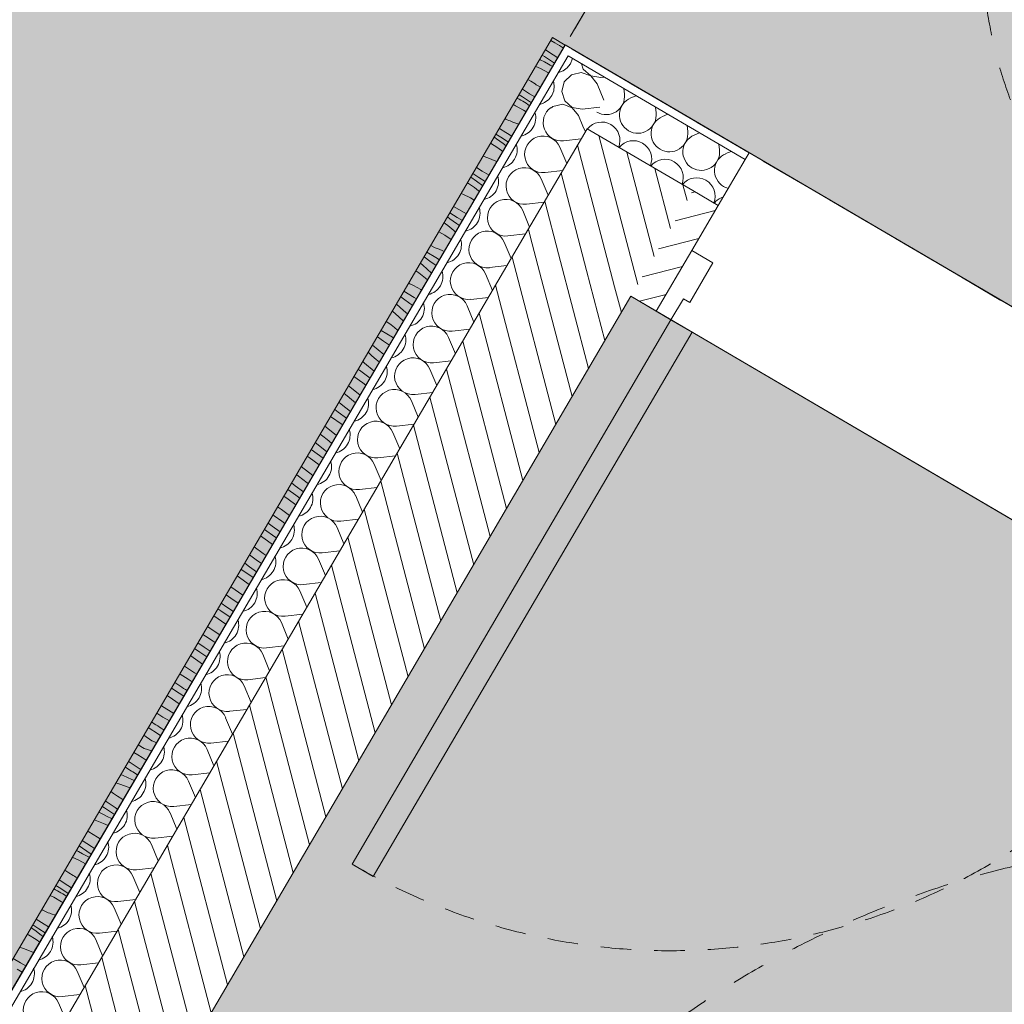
# Model space of a CAD drawing. Header units: millimetres. Extents: x -88005 to 44322, y -15680 to 22509.
# Tile 45 of 95: x -77011 to -75403, y 11140 to 12748. Entities that reach past the tile are written whole.
import ezdxf
from ezdxf.enums import TextEntityAlignment as Align

# ---------------------------------------------------------------- set-up
doc = ezdxf.new("R2010")
doc.units = ezdxf.units.MM
doc.header["$MEASUREMENT"] = 0
for name, pattern in [('! FIN Pointille', [87.5, 50, -37.5]), ('Tirets moyens', [110, 55, -55]), ('Tirets petits', [125, 75, -50]), ('Wipeout_Contour', [1000, 0, -1000])]:
    doc.linetypes.add(name, pattern=pattern)
for name, color, linetype in [('01-STR_Murs extérieurs.ARCHI', 7, 'Continuous'), ('01-STR_Murs.ARCHI', 7, 'Continuous'), ('03-SURFACE _ Utile.ARCHI', 7, 'Continuous'), ('04-SOE_Faux Plafond.ARCHI', 7, 'Continuous'), ('04-SOE_Revetement de sol.ARCHI', 7, 'Continuous'), ('05-INF _ COTATIONS.ARCHI', 7, 'Continuous'), ('05-INF _ DESSIN PMR', 7, 'Continuous'), ('06-REP _ EQUIP MOBI _ marché.ARCHI', 7, 'Continuous'), ('Marques de Zone Archicad', 7, 'Continuous'), ('Portes Archicad', 7, 'Continuous')]:
    doc.layers.add(name, color=color, linetype=linetype)
doc.styles.add('STYLE_GENERE_2', font='arial.ttf')
doc.styles.add('STYLE_GENERE_3', font='arial.ttf')
doc.dimstyles.new('STYLE_GENERE__1', dxfattribs={"dimtxt": 75, "dimasz": 57, "dimexe": 0.18, "dimexo": 50, "dimgap": 0, "dimtad": 1, "dimlfac": 0.001, "dimzin": 0, "dimdsep": 46, "dimtxsty": 'STYLE_GENERE_2', "dimblk": 'ARROWHEAD_2', "dimblk1": 'ARROWHEAD_2', "dimblk2": 'ARROWHEAD_2', "dimcen": 0.09, "dimclrd": 256, "dimclre": 256, "dimclrt": 256, "dimazin": 0, "dimtfac": 1, "dimtdec": 4, "dimtmove": 0, "dimatfit": 3, "dimfxl": 0, "dimtolj": 1, "dimtzin": 0, "dimarcsym": 0})
pattern_1 = [(284.633596, (0, 0), (36.283545, 9.473878), [])]

# ---------------------------------------------------------------- blocks, each defined once
blk = doc.blocks.new('Circulation__17_1', base_point=(-72279.8, 11281.2))
at = {"layer": '03-SURFACE _ Utile.ARCHI', "linetype": 'Continuous', "lineweight": 0, "true_color": 0xe4e4e4}
blk.add_hatch(color=254, dxfattribs=at).paths.add_polyline_path([(-81865.6, 9965.9), (-78783.9, 8160.3), (-78041.3, 9427.6), (-76120.1, 12706.6), (-67293.1, 7534.5), (-66423.6, 9018.5), (-70933.2, 11660.8), (-70995.5, 11554.5), (-73491.7, 13020.4), (-73544.8, 12929.9), (-73717.3, 13031), (-73616.5, 13203), (-75039.8, 14037.7), (-75090.4, 13951.4), (-75140.9, 13865.1), (-76439.4, 14614.8), (-76639.4, 14268.4), (-78322.9, 11352.4, -0.40917), (-79680.6, 11000.9), (-80816.7, 11656.9)])
at = {"layer": 'Marques de Zone Archicad', "color": 7, "lineweight": 5}
for tag, height, style, p in [('ROOM_NAME', 125, 'STYLE_GENERE_3', (-72724.1, 12076.2)), ('measuredAreaCode', 100, 'STYLE_GENERE_2', (-72842, 11877.7)), ('DUMMY_862', 100, 'STYLE_GENERE_2', (-72940.2, 11707.6)), ('DUMMY_861', 125, 'STYLE_GENERE_3', (-71948.8, 11657.1)), ('DUMMY_863', 100, 'STYLE_GENERE_2', (-72669.5, 11551.4)), ('DUMMY_864', 100, 'STYLE_GENERE_2', (-73038.4, 11537.5)), ('ceilingHeightCode', 100, 'STYLE_GENERE_2', (-73136.6, 11367.4)), ('DUMMY_865', 100, 'STYLE_GENERE_2', (-72701.8, 11343.2))]:
    blk.add_attdef(tag, text='', height=height, rotation=329.9997, dxfattribs=dict(at, style=style)).set_placement(p, align=Align.TOP_LEFT)
blk = doc.blocks.new('Palier_VEFA_23_1', base_point=(-75718.1, 10439.2))
at = {"layer": '03-SURFACE _ Utile.ARCHI', "linetype": 'Continuous', "lineweight": 0, "true_color": 0xe4e4e4}
blk.add_hatch(color=254, dxfattribs=at).paths.add_polyline_path([(-76013, 12296.1), (-77630.8, 9534.8), (-75815.8, 8471.2), (-74905.9, 10024), (-74705.3, 9906.4), (-73997.1, 11114.9)])
at = {"layer": 'Marques de Zone Archicad', "color": 7, "lineweight": 5}
for tag, height, style, p in [('ROOM_NAME', 125, 'STYLE_GENERE_3', (-75938.7, 10764.8)), ('measuredAreaCode', 100, 'STYLE_GENERE_2', (-76056.6, 10566.4)), ('DUMMY_861', 125, 'STYLE_GENERE_3', (-75534.3, 10559.9))]:
    blk.add_attdef(tag, text='', height=height, rotation=329.9997, dxfattribs=dict(at, style=style)).set_placement(p, align=Align.TOP_LEFT)
blk = doc.blocks.new('Dalle_7_1', base_point=(-83194, 6792))
at = {"layer": '04-SOE_Faux Plafond.ARCHI', "color": 252, "linetype": 'Tirets petits', "lineweight": 5, "flags": 128}
blk.add_lwpolyline([(-83194, 6792), (-75899.4, 2521.1), (-73433.8, 6727.8), (-78041.3, 9427.6), (-76120.1, 12706.6), (-75365.4, 13994.7), (-75399.8, 14016.8), (-75346.2, 14108.2), (-74211.7, 16044.4), (-72270.4, 14906.9), (-72449.2, 14601.9), (-70035.8, 13192.4), (-70895.3, 11725.6), (-63092, 7153.2), (-63153.8, 7047.8), (-53866.2, 1603.2), (-53904.1, 1538.5), (-53523.5, 1315.4), (-52582.8, 2921.1), (-51122.1, 2065.3), (-53896.4, -2669.5), (-50345.7, -4750.1), (-50240.9, -4784.9), (-45096.5, -7808.6), (-43400.7, -4914.5), (-40493.6, -6617.7), (-38589.3, -3375.6), (-76211.2, 18668.5)], close=True, dxfattribs=at)
blk = doc.blocks.new('Dalle_11_1', base_point=(-76013, 12296.1))
at = {"layer": '04-SOE_Revetement de sol.ARCHI', "color": 7, "linetype": 'Continuous', "lineweight": 5, "flags": 128}
blk.add_lwpolyline([(-76013, 12296.1), (-77630.8, 9534.8), (-75815.8, 8471.2), (-74905.9, 10024), (-74705.3, 9906.4), (-73998.4, 11114.8)], close=True, dxfattribs=at)
blk = doc.blocks.new('Dalle_14_1', base_point=(-81834.1, 9947.6))
at = {"layer": '04-SOE_Revetement de sol.ARCHI', "color": 7, "linetype": 'Continuous', "lineweight": 5, "flags": 128}
blk.add_lwpolyline([(-63129.9, 7088.5), (-70933.2, 11660.8), (-70995.5, 11554.5), (-73491.8, 13020.3), (-73544.8, 12929.9), (-73717.3, 13031), (-73616.5, 13203), (-75039.8, 14037.7), (-75140.9, 13865.1), (-78385.8, 15740.8), (-81834.1, 9947.6), (-78719.1, 8122.4), (-77976.6, 9389.6), (-78041.4, 9427.6), (-76120.1, 12706.6), (-67148.3, 7449.6), (-67209.8, 7344.7), (-54773.9, 54.7)], dxfattribs=at)
blk = doc.blocks.new('Dalle_27_1', base_point=(-76120.1, 12706.6))
at = {"layer": '04-SOE_Faux Plafond.ARCHI', "linetype": 'Continuous', "lineweight": 5, "true_color": 0xb3b3b3}
h = blk.add_hatch(dxfattribs=at)
h.set_pattern_fill('Tirets_0001', color=253, style=0, pattern_type=2)
h.set_pattern_definition([(20, (0, 0), (-102.606, 281.9078), [225, -75]), (20, (89.65, 192.26), (-102.606, 281.9078), [225, -75])])
h.paths.add_polyline_path([(-76120.1, 12706.6), (-67148.3, 7449.6), (-67211.5, 7341.7), (-54773.9, 54.7), (-53904.1, 1538.5), (-63256.4, 7021), (-63194.6, 7126.5), (-70933.2, 11660.8), (-70995.5, 11554.5), (-73491.7, 13020.4), (-73544.8, 12929.9), (-73717.3, 13031), (-73616.5, 13203), (-75040.7, 14038.2), (-75140.9, 13865.1), (-75365.4, 13994.7)])
at = {"layer": '04-SOE_Faux Plafond.ARCHI', "color": 252, "linetype": 'Tirets petits', "lineweight": 5, "flags": 128}
blk.add_lwpolyline([(-76120.1, 12706.6), (-67148.3, 7449.6), (-67211.5, 7341.7), (-54773.9, 54.7), (-53904.1, 1538.5), (-63256.4, 7021), (-63194.6, 7126.5), (-70933.2, 11660.8), (-70995.5, 11554.5), (-73491.7, 13020.4), (-73544.8, 12929.9), (-73717.3, 13031), (-73616.5, 13203), (-75040.7, 14038.2), (-75140.9, 13865.1), (-75365.4, 13994.7)], close=True, dxfattribs=at)
blk = doc.blocks.new('Mur_15_1', base_point=(-76473.4, 21792.4))
at = {"color": 254, "linetype": 'Wipeout_Contour', "lineweight": 0, "ltscale": 230835.710777}
blk.add_wipeout([(-35837, -1339.5), (-76325.3, 22030.1), (-76473.4, 21792.4), (-35980.1, -1580.2)], dxfattribs=at).dxf.layer = '01-STR_Murs extérieurs.ARCHI'
blk = doc.blocks.new('Mur_33_1', base_point=(-87438, 4199))
at = {"color": 254, "linetype": 'Wipeout_Contour', "lineweight": 0, "ltscale": 334362.044389}
blk.add_wipeout([(-76716.1, 21932.4), (-87532.4, 4576.9), (-87289.8, 4436.8), (-76473.4, 21792.4)], dxfattribs=at).dxf.layer = '01-STR_Murs extérieurs.ARCHI'
blk = doc.blocks.new('*X290')
at = {"layer": '01-STR_Murs.ARCHI', "color": 7, "linetype": 'Continuous', "lineweight": 5}
for p, q in [((-76112, 12675.5), (-76111.9, 12675.6)), ((-76111.9, 12675.6), (-76108.7, 12683.3)), ((-76108.7, 12683.3), (-76108.5, 12684.7)), ((-76093.6, 12676), (-76090.8, 12667)), ((-76094, 12661.5), (-76107.6, 12658.6)), ((-76078.6, 12656), (-76094, 12661.5)), ((-76090.8, 12667), (-76078.4, 12656.2)), ((-76068.3, 12643.2), (-76078.6, 12656)), ((-76078.4, 12656.2), (-76062.3, 12653.5)), ((-76068.3, 12643.2), (-76057.1, 12616.4)), ((-76062.3, 12653.5), (-76056.4, 12654.2)), ((-76092.8, 12601.8), (-76092.6, 12601.8)), ((-76092.6, 12601.8), (-76063.7, 12605))]:
    blk.add_line(p, q, dxfattribs=at)
blk = doc.blocks.new('*X291')
at = {"layer": '01-STR_Murs.ARCHI', "color": 7, "linetype": 'Continuous', "lineweight": 5}
for p, q in [((-76117, 12669.2), (-76112, 12675.5)), ((-76131.5, 12661.5), (-76123.7, 12664.3)), ((-76131.5, 12661.5), (-76131.5, 12661.5)), ((-76123.7, 12664.3), (-76117, 12669.2)), ((-76138.1, 12639.8), (-76139.4, 12647.9)), ((-76139.4, 12647.9), (-76139.4, 12647.9)), ((-76121.9, 12646.7), (-76126, 12630.9)), ((-76110, 12658.1), (-76121.9, 12646.7)), ((-76107.6, 12658.6), (-76110, 12658.1)), ((-76142.2, 12623.9), (-76139, 12631.5)), ((-76139, 12631.5), (-76138.1, 12639.8)), ((-76126, 12630.9), (-76121.1, 12615.2)), ((-76156.1, 12611.8), (-76154, 12612.5)), ((-76154, 12612.5), (-76147.3, 12617.4)), ((-76147.3, 12617.4), (-76142.2, 12623.9)), ((-76121.1, 12615.2), (-76108.8, 12604.4)), ((-76140.4, 12606.3), (-76142.8, 12604)), ((-76124.3, 12609.7), (-76140.4, 12606.3)), ((-76108.9, 12604.2), (-76124.3, 12609.7)), ((-76098.6, 12591.4), (-76108.9, 12604.2)), ((-76108.8, 12604.4), (-76092.8, 12601.8)), ((-76098.6, 12591.4), (-76091.3, 12573.8))]:
    blk.add_line(p, q, dxfattribs=at)
blk = doc.blocks.new('*X292')
at = {"layer": '01-STR_Murs.ARCHI', "color": 7, "linetype": 'Continuous', "lineweight": 5}
for p, q in [((-76091.3, 12573.8), (-76087.4, 12564.6)), ((-76122.9, 12550), (-76094.1, 12553.3)), ((-76129, 12539.6), (-76117.8, 12512.9)), ((-76153.2, 12498.2), (-76124.4, 12501.5)), ((-76159.3, 12487.9), (-76148.1, 12461.1)), ((-76189.6, 12436.1), (-76178.4, 12409.3)), ((-76183.6, 12446.5), (-76154.7, 12449.7)), ((-76213.9, 12394.7), (-76185.1, 12398)), ((-76220, 12384.3), (-76208.7, 12357.6)), ((-76244.2, 12342.9), (-76215.4, 12346.2)), ((-76250.3, 12332.6), (-76239.1, 12305.8)), ((-76274.6, 12291.1), (-76245.7, 12294.4)), ((-76280.6, 12280.8), (-76269.4, 12254)), ((-76304.9, 12239.4), (-76276.1, 12242.7)), ((-76311, 12229), (-76299.7, 12202.3)), ((-76341.3, 12177.3), (-76330.1, 12150.5)), ((-76335.2, 12187.6), (-76306.4, 12190.9)), ((-76365.6, 12135.8), (-76336.7, 12139.1)), ((-76371.6, 12125.5), (-76360.4, 12098.7)), ((-76395.9, 12084.1), (-76367.1, 12087.4)), ((-76402, 12073.7), (-76390.7, 12047)), ((-76426.2, 12032.3), (-76397.4, 12035.6)), ((-76432.3, 12021.9), (-76421.1, 11995.2)), ((-76456.6, 11980.5), (-76427.7, 11983.8)), ((-76462.6, 11970.2), (-76451.4, 11943.4)), ((-76486.9, 11928.8), (-76458.1, 11932.1)), ((-76493, 11918.4), (-76481.7, 11891.7)), ((-76517.2, 11877), (-76488.4, 11880.3)), ((-76523.3, 11866.6), (-76512.1, 11839.9)), ((-76547.6, 11825.2), (-76518.7, 11828.5)), ((-76553.6, 11814.9), (-76542.4, 11788.1)), ((-76577.9, 11773.5), (-76549.1, 11776.7)), ((-76584, 11763.1), (-76572.7, 11736.3)), ((-76614.3, 11711.3), (-76603.1, 11684.6)), ((-76608.2, 11721.7), (-76579.4, 11725)), ((-76638.6, 11669.9), (-76609.7, 11673.2)), ((-76644.6, 11659.6), (-76633.4, 11632.8)), ((-76668.9, 11618.2), (-76640.1, 11621.4)), ((-76675, 11607.8), (-76663.7, 11581)), ((-76699.2, 11566.4), (-76670.4, 11569.7)), ((-76705.3, 11556), (-76694.1, 11529.3)), ((-76729.5, 11514.6), (-76700.7, 11517.9)), ((-76735.6, 11504.3), (-76724.4, 11477.5)), ((-76759.9, 11462.8), (-76731, 11466.1)), ((-76765.9, 11452.5), (-76754.7, 11425.7)), ((-76790.2, 11411.1), (-76761.4, 11414.4)), ((-76796.3, 11400.7), (-76785, 11374)), ((-76820.5, 11359.3), (-76791.7, 11362.6)), ((-76826.6, 11349), (-76815.4, 11322.2)), ((-76850.9, 11307.5), (-76822, 11310.8)), ((-76856.9, 11297.2), (-76845.7, 11270.4)), ((-76887.3, 11245.4), (-76876, 11218.7)), ((-76881.2, 11255.8), (-76852.4, 11259.1)), ((-76911.5, 11204), (-76882.7, 11207.3)), ((-76917.6, 11193.7), (-76906.4, 11166.9)), ((-76941.9, 11152.2), (-76913, 11155.5)), ((-76947.9, 11141.9), (-76936.7, 11115.1))]:
    blk.add_line(p, q, dxfattribs=at)
for centre, start, end in [((-76168.1, 12639), 282.0017, 294.0216), ((-76198.4, 12587.3), 329.6336, 17.2655), ((-76126.3, 12579.8), 124.9446, 276.5035), ((-76198.4, 12587.3), 282.0017, 329.6336), ((-76156.6, 12528), 22.7637, 276.5035), ((-76228.8, 12535.5), 329.6336, 17.2655), ((-76228.8, 12535.5), 282.0017, 329.6336), ((-76187, 12476.3), 22.7637, 276.5035), ((-76259.1, 12483.7), 329.6336, 17.2655), ((-76259.1, 12483.7), 282.0017, 329.6336), ((-76217.3, 12424.5), 22.7637, 276.5035), ((-76289.4, 12432), 329.6336, 17.2655), ((-76289.4, 12432), 282.0017, 329.6336), ((-76247.6, 12372.7), 22.7637, 276.5035), ((-76319.8, 12380.2), 329.6336, 17.2655), ((-76319.8, 12380.2), 282.0017, 329.6336), ((-76350.1, 12328.4), 329.6336, 17.2655), ((-76278, 12321), 22.7637, 276.5035), ((-76350.1, 12328.4), 282.0017, 329.6336), ((-76308.3, 12269.2), 22.7637, 276.5035), ((-76380.4, 12276.7), 329.6336, 17.2655), ((-76380.4, 12276.7), 282.0017, 329.6336), ((-76338.6, 12217.4), 22.7637, 276.5035), ((-76410.7, 12224.9), 329.6336, 17.2655), ((-76410.7, 12224.9), 282.0017, 329.6336), ((-76369, 12165.6), 22.7637, 276.5035), ((-76441.1, 12173.1), 329.6336, 17.2655), ((-76441.1, 12173.1), 282.0017, 329.6336), ((-76471.4, 12121.4), 329.6336, 17.2655), ((-76399.3, 12113.9), 22.7637, 276.5035), ((-76471.4, 12121.4), 282.0017, 329.6336), ((-76429.6, 12062.1), 22.7637, 276.5035), ((-76501.7, 12069.6), 329.6336, 17.2655), ((-76501.7, 12069.6), 282.0017, 329.6336), ((-76460, 12010.3), 22.7637, 276.5035), ((-76532.1, 12017.8), 329.6336, 17.2655), ((-76532.1, 12017.8), 282.0017, 329.6336), ((-76490.3, 11958.6), 22.7637, 276.5035), ((-76562.4, 11966.1), 329.6336, 17.2655), ((-76562.4, 11966.1), 282.0017, 329.6336), ((-76520.6, 11906.8), 22.7637, 276.5035), ((-76592.7, 11914.3), 329.6336, 17.2655), ((-76592.7, 11914.3), 282.0017, 329.6336), ((-76623.1, 11862.5), 329.6336, 17.2655), ((-76551, 11855), 22.7637, 276.5035), ((-76623.1, 11862.5), 282.0017, 329.6336), ((-76581.3, 11803.3), 22.7637, 276.5035), ((-76653.4, 11810.7), 329.6336, 17.2655), ((-76653.4, 11810.7), 282.0017, 329.6336), ((-76611.6, 11751.5), 22.7637, 276.5035), ((-76683.7, 11759), 329.6336, 17.2655), ((-76683.7, 11759), 282.0017, 329.6336), ((-76642, 11699.7), 22.7637, 276.5035), ((-76714.1, 11707.2), 329.6336, 17.2655), ((-76714.1, 11707.2), 282.0017, 329.6336), ((-76672.3, 11648), 22.7637, 276.5035), ((-76744.4, 11655.4), 329.6336, 17.2655), ((-76744.4, 11655.4), 282.0017, 329.6336), ((-76702.6, 11596.2), 22.7637, 276.5035), ((-76774.7, 11603.7), 329.6336, 17.2655), ((-76774.7, 11603.7), 282.0017, 329.6336), ((-76732.9, 11544.4), 22.7637, 276.5035), ((-76805.1, 11551.9), 329.6336, 17.2655), ((-76805.1, 11551.9), 282.0017, 329.6336), ((-76763.3, 11492.7), 22.7637, 276.5035), ((-76835.4, 11500.1), 329.6336, 17.2655), ((-76835.4, 11500.1), 282.0017, 329.6336), ((-76793.6, 11440.9), 22.7637, 276.5035), ((-76865.7, 11448.4), 329.6336, 17.2655), ((-76865.7, 11448.4), 282.0017, 329.6336), ((-76896.1, 11396.6), 329.6336, 17.2655), ((-76823.9, 11389.1), 22.7637, 276.5035), ((-76896.1, 11396.6), 282.0017, 329.6336), ((-76854.3, 11337.3), 22.7637, 276.5035), ((-76926.4, 11344.8), 329.6336, 17.2655), ((-76926.4, 11344.8), 282.0017, 329.6336), ((-76884.6, 11285.6), 22.7637, 276.5035), ((-76956.7, 11293.1), 329.6336, 17.2655), ((-76956.7, 11293.1), 282.0016, 329.6336), ((-76914.9, 11233.8), 22.7637, 276.5035), ((-76987, 11241.3), 329.6336, 17.2655), ((-76987, 11241.3), 282.0016, 329.6336), ((-76945.3, 11182), 22.7637, 276.5035), ((-77017.4, 11189.5), 329.6336, 17.2655), ((-77017.4, 11189.5), 282.0016, 329.6336), ((-76975.6, 11130.3), 22.7637, 276.5035)]:
    blk.add_arc(centre, 30, start, end, dxfattribs=at)
blk = doc.blocks.new('Mur_49_1', base_point=(-76013, 12296.1))
at = {"layer": '01-STR_Murs.ARCHI', "linetype": 'Continuous', "lineweight": 0, "true_color": 0x000000}
h = blk.add_hatch(dxfattribs=at)
h.set_pattern_fill('Hachure_simple_0001', color=18, style=0, pattern_type=2)
h.set_pattern_definition(pattern_1)
h.paths.add_polyline_path([(-76084.4, 12569.8), (-76185.5, 12397.2), (-76013, 12296.1)])
h = blk.add_hatch(dxfattribs=at)
h.set_pattern_fill('Hachure_simple_0001', color=18, style=0, pattern_type=2)
h.set_pattern_definition(pattern_1)
h.paths.add_polyline_path([(-75911.9, 12468.7), (-76084.4, 12569.8), (-76013, 12296.1)])
h = blk.add_hatch(dxfattribs=at)
h.set_pattern_fill('Hachure_simple_0001', color=18, style=0, pattern_type=2)
h.set_pattern_definition(pattern_1)
h.paths.add_polyline_path([(-77630.8, 9534.8), (-76013, 12296.1), (-76185.5, 12397.2), (-77803.4, 9635.9)])
at = {"layer": '01-STR_Murs.ARCHI', "color": 7, "linetype": 'Continuous', "lineweight": 5}
for p, q in [((-76115.5, 12688.8), (-76159.5, 12613.8)), ((-76040.4, 12644.8), (-76115.5, 12688.8)), ((-76159.5, 12613.8), (-77979.6, 9507.3)), ((-76084.4, 12569.8), (-76185.5, 12397.2)), ((-75911.9, 12468.7), (-76084.4, 12569.8)), ((-76185.5, 12397.2), (-77803.4, 9635.9))]:
    blk.add_line(p, q, dxfattribs=at)
at = {"layer": '01-STR_Murs.ARCHI', "color": 7, "linetype": 'Continuous', "lineweight": 5, "flags": 128}
for points in [[(-76120.1, 12706.6), (-78034.8, 9438.8)], [(-76120.1, 12706.6), (-76108.9, 12700)], [(-77630.8, 9534.8), (-76013, 12296.1)]]:
    blk.add_lwpolyline(points, dxfattribs=at)
at = {"layer": '01-STR_Murs.ARCHI', "color": 7, "lineweight": 5}
for name in ['*X291', '*X290', '*X292']:
    blk.add_blockref(name, (0, 0), dxfattribs=at)
blk = doc.blocks.new('*X307')
at = {"layer": '01-STR_Murs.ARCHI', "color": 7, "linetype": 'Continuous', "lineweight": 5}
for p, q in [((-76024.6, 12635.5), (-76023.5, 12626.2)), ((-76004.5, 12623.8), (-76013.2, 12620.1)), ((-75972.8, 12605.2), (-75971.8, 12595.8)), ((-75952.7, 12593.4), (-75961.4, 12589.8)), ((-75921.1, 12574.9), (-75920, 12565.5)), ((-75900.9, 12563.1), (-75909.6, 12559.4)), ((-75869.3, 12544.6), (-75868.2, 12535.2)), ((-75849.2, 12532.8), (-75857.9, 12529.1))]:
    blk.add_line(p, q, dxfattribs=at)
for centre, start, end in [((-76053.3, 12622.8), 239.632, 6.5019), ((-76001.6, 12592.4), 112.7621, 239.632), ((-76053.3, 12622.8), 239.5853, 239.632), ((-76001.6, 12592.4), 239.632, 6.5019), ((-76060.8, 12550.7), 338.3526, 140.9115), ((-75949.8, 12562.1), 112.7621, 239.632), ((-75949.8, 12562.1), 239.632, 6.5019), ((-76009, 12520.3), 338.3526, 140.9115), ((-75898, 12531.8), 112.7621, 239.632), ((-75898, 12531.8), 239.632, 6.5019), ((-75957.3, 12490), 338.3526, 140.9115), ((-75846.3, 12501.4), 112.7621, 239.632), ((-75905.5, 12459.7), 338.3526, 140.9115), ((-75846.3, 12501.4), 239.632, 254.9698), ((-75853.7, 12429.3), 106.9807, 140.9115)]:
    blk.add_arc(centre, 30, start, end, dxfattribs=at)
blk = doc.blocks.new('Porte double asymétrique 27_2')
at = {"layer": 'Portes Archicad', "color": 7, "linetype": 'Continuous', "lineweight": 5}
for p, q in [((-737.2, 1030.4), (-737.2, 0)), ((-697.2, 1030.4), (-737.2, 1030.4)), ((-697.2, 0), (-697.2, 1030.4)), ((-737.2, 0), (-765.2, 0)), ((-765.2, 0), (-765.2, -115)), ((-765.2, -115), (-765.2, 0)), ((-765.2, -115), (-765.2, 0)), ((-737.2, -40), (-737.2, 0)), ((-737.2, 0), (-697.2, 0)), ((-725.2, -40), (-737.2, -40)), ((-725.2, -115), (-725.2, -40)), ((-765.2, -115), (-725.2, -115)), ((-765.2, -200), (-765.2, -115)), ((-765.2, -287), (-765.2, -200)), ((-765.2, -300), (-765.2, -287))]:
    blk.add_line(p, q, dxfattribs=at)
at = {"layer": 'Portes Archicad', "color": 8, "linetype": '! FIN Pointille', "lineweight": 5}
blk.add_arc((-737.2, 0), 1030.4, 0, 90, dxfattribs=at)
blk = doc.blocks.new('Mur_56_1', base_point=(-67558.8, 7342.4))
at = {"layer": '01-STR_Murs.ARCHI', "linetype": 'Continuous', "lineweight": 0, "true_color": 0x000000}
h = blk.add_hatch(dxfattribs=at)
h.set_pattern_fill('Hachure_simple_0001', color=18, style=0, pattern_type=2)
h.set_pattern_definition([(194.63202, (0, 0), (-9.47288, 36.283806), [])])
h.paths.add_polyline_path([(-76013, 12296.1), (-75971.6, 12271.9), (-75870.5, 12444.4), (-75911.9, 12468.7)])
at = {"layer": '01-STR_Murs.ARCHI', "color": 7, "linetype": 'Continuous', "lineweight": 5}
for p, q in [((-76040.4, 12644.8), (-76115.5, 12688.8)), ((-75826.5, 12519.5), (-76040.4, 12644.8)), ((-75911.9, 12468.7), (-76084.4, 12569.8)), ((-75819.9, 12530.7), (-75826.5, 12519.5)), ((-75826.5, 12519.5), (-75870.5, 12444.4)), ((-75870.5, 12444.4), (-75911.9, 12468.7)), ((-75870.5, 12444.4), (-75913.5, 12371.1)), ((-75913.5, 12371.1), (-75971.6, 12271.9))]:
    blk.add_line(p, q, dxfattribs=at)
at = {"layer": '01-STR_Murs.ARCHI', "color": 7, "linetype": 'Continuous', "lineweight": 5, "flags": 128}
for points in [[(-75819.9, 12530.7), (-76108.9, 12700)], [(-76013, 12296.1), (-75971.6, 12271.9)]]:
    blk.add_lwpolyline(points, dxfattribs=at)
at = {"layer": '01-STR_Murs.ARCHI', "color": 7, "lineweight": 5}
blk.add_blockref('*X307', (0, 0), dxfattribs=at)
at = {"layer": 'Portes Archicad', "color": 7, "linetype": 'Continuous', "lineweight": 5, "xscale": -0.9999999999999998, "zscale": 1000, "rotation": 149.6320204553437}
blk.add_blockref('Porte double asymétrique 27_2', (-75311.4, 11885), dxfattribs=at)
blk = doc.blocks.new('*X404')
at = {"layer": '06-REP _ EQUIP MOBI _ marché.ARCHI', "color": 7, "linetype": 'Continuous', "lineweight": 5}
for p, q in [((-76136.9, 12710), (-76143.5, 12714.2)), ((-76129.8, 12705.7), (-76136.9, 12710)), ((-76139.8, 12690.5), (-76152.6, 12698.8)), ((-76123.1, 12701.5), (-76129.8, 12705.7)), ((-76161.9, 12682.8), (-76161.1, 12682.5)), ((-76161.1, 12682.5), (-76154.3, 12678.9)), ((-76154.3, 12687.7), (-76157.7, 12690)), ((-76137.7, 12676.7), (-76154.3, 12687.7)), ((-76154.3, 12678.9), (-76147.6, 12675.2)), ((-76144.6, 12673.7), (-76147.6, 12675.2)), ((-76132.3, 12685.8), (-76139.8, 12690.5)), ((-76168.4, 12671.7), (-76160.6, 12668.1)), ((-76160.6, 12668.1), (-76147.5, 12661.4)), ((-76147.5, 12661.4), (-76146.9, 12661)), ((-76141.6, 12672.1), (-76144.6, 12673.7)), ((-76140.7, 12671.6), (-76141.6, 12672.1)), ((-76176.6, 12647.4), (-76181, 12650.1)), ((-76169.5, 12643.1), (-76176.6, 12647.4)), ((-76167.4, 12641.8), (-76169.5, 12643.1)), ((-76178.5, 12627.1), (-76190.2, 12634.4)), ((-76169.9, 12621.7), (-76178.5, 12627.1)), ((-76165.3, 12640.6), (-76167.4, 12641.8)), ((-76163.1, 12639.4), (-76165.3, 12640.6)), ((-76160.9, 12638.3), (-76163.1, 12639.4)), ((-76160.3, 12638), (-76160.9, 12638.3)), ((-76198.5, 12619.8), (-76198.7, 12619.9)), ((-76195.5, 12618.3), (-76198.5, 12619.8)), ((-76190, 12621.7), (-76195.5, 12625.4)), ((-76192.6, 12616.6), (-76195.5, 12618.3)), ((-76189.7, 12614.9), (-76192.6, 12616.6)), ((-76175.4, 12612.3), (-76190, 12621.7)), ((-76186.8, 12613.2), (-76189.7, 12614.9)), ((-76184, 12611.4), (-76186.8, 12613.2)), ((-76181.2, 12609.5), (-76184, 12611.4)), ((-76204.9, 12609.3), (-76201.4, 12607.5)), ((-76201.4, 12607.5), (-76188.6, 12600.2)), ((-76188.6, 12600.2), (-76184.1, 12597.4)), ((-76178.5, 12607.5), (-76181.2, 12609.5)), ((-76178.3, 12607.4), (-76178.5, 12607.5)), ((-76217, 12585.5), (-76218.4, 12586.3)), ((-76214.8, 12584.4), (-76217, 12585.5)), ((-76212.5, 12583.4), (-76214.8, 12584.4)), ((-76210.2, 12582.5), (-76212.5, 12583.4)), ((-76207.9, 12581.6), (-76210.2, 12582.5)), ((-76205.6, 12580.8), (-76207.9, 12581.6)), ((-76195.8, 12577.4), (-76205.6, 12580.8)), ((-76217.2, 12563.8), (-76227.8, 12570.3)), ((-76207.3, 12557.9), (-76217.2, 12563.8)), ((-76235.1, 12555.6), (-76236.1, 12556.2)), ((-76232.3, 12553.6), (-76235.1, 12555.6)), ((-76225.6, 12555.9), (-76233.3, 12561)), ((-76221.8, 12545.9), (-76232.3, 12553.6)), ((-76213.1, 12548), (-76225.6, 12555.9)), ((-76242, 12546), (-76230.1, 12538.5)), ((-76230.1, 12538.5), (-76222, 12532.8)), ((-76216.5, 12542.1), (-76221.8, 12545.9)), ((-76246.4, 12522.4), (-76254.3, 12525.1)), ((-76233.6, 12517), (-76246.4, 12522.4)), ((-76231.8, 12516.1), (-76233.6, 12517)), ((-76255.8, 12500.8), (-76265.2, 12506.4)), ((-76244.6, 12494.2), (-76255.8, 12500.8)), ((-76265.1, 12484.3), (-76274.3, 12491)), ((-76261.1, 12490.3), (-76271, 12496.6)), ((-76254.8, 12476.8), (-76265.1, 12484.3)), ((-76250.7, 12483.8), (-76261.1, 12490.3)), ((-76279.8, 12481.6), (-76271.9, 12476.2)), ((-76268.5, 12473.6), (-76271.9, 12476.2)), ((-76265.1, 12471), (-76268.5, 12473.6)), ((-76261.7, 12468.4), (-76265.1, 12471)), ((-76260.3, 12467.3), (-76261.7, 12468.4)), ((-76287.5, 12463.1), (-76290, 12464.2)), ((-76275.1, 12456.9), (-76287.5, 12463.1)), ((-76268.7, 12453.1), (-76275.1, 12456.9)), ((-76294.2, 12437.9), (-76302.6, 12442.7)), ((-76281.7, 12430.8), (-76294.2, 12437.9)), ((-76308.5, 12422.8), (-76312.5, 12425.7)), ((-76296.5, 12424.8), (-76308.6, 12432.4)), ((-76297.9, 12415.1), (-76308.5, 12422.8)), ((-76288.2, 12419.7), (-76296.5, 12424.8)), ((-76317, 12396), (-76326.6, 12401.6)), ((-76315.5, 12414.5), (-76318, 12416.4)), ((-76312.2, 12411.8), (-76315.5, 12414.5)), ((-76308.9, 12409.1), (-76312.2, 12411.8)), ((-76305.6, 12406.3), (-76308.9, 12409.1)), ((-76302.4, 12403.5), (-76305.6, 12406.3)), ((-76299.3, 12400.8), (-76302.4, 12403.5)), ((-76293, 12411.6), (-76297.9, 12415.1)), ((-76306.4, 12388.8), (-76317, 12396)), ((-76332.6, 12375.2), (-76339.8, 12379.3)), ((-76326.2, 12373), (-76332.6, 12375.2)), ((-76320, 12370.6), (-76326.2, 12373)), ((-76317.7, 12369.5), (-76320, 12370.6)), ((-76341.2, 12353.6), (-76350.8, 12360.5)), ((-76331.8, 12359.5), (-76346.2, 12368.3)), ((-76331.2, 12346.4), (-76341.2, 12353.6)), ((-76325.7, 12355.8), (-76331.8, 12359.5)), ((-76359.4, 12334.3), (-76364.2, 12337.6)), ((-76356.2, 12349.6), (-76356.8, 12350.1)), ((-76353, 12346.8), (-76356.2, 12349.6)), ((-76338.5, 12333.9), (-76353, 12346.8)), ((-76348.5, 12325.8), (-76359.4, 12334.3)), ((-76345, 12322.8), (-76348.5, 12325.8)), ((-76373.9, 12316.7), (-76375.9, 12317.5)), ((-76367.8, 12313.8), (-76373.9, 12316.7)), ((-76361.9, 12310.7), (-76367.8, 12313.8)), ((-76356.2, 12307.1), (-76361.9, 12310.7)), ((-76354.8, 12306.2), (-76356.2, 12307.1)), ((-76384.5, 12292.1), (-76389, 12295.3)), ((-76373.8, 12284.4), (-76384.5, 12292.1)), ((-76367, 12294.3), (-76383.6, 12304.3)), ((-76363.1, 12291.9), (-76367, 12294.3)), ((-76384.5, 12273.1), (-76396, 12283.3)), ((-76377.6, 12267.3), (-76384.5, 12273.1)), ((-76369.4, 12281.2), (-76373.8, 12284.4)), ((-76402.4, 12271.9), (-76402.5, 12272.1)), ((-76392, 12262.7), (-76402.4, 12271.9)), ((-76384.6, 12255.3), (-76392, 12262.7)), ((-76410.1, 12253.3), (-76412.6, 12254.9)), ((-76404.6, 12249.4), (-76410.1, 12253.3)), ((-76399.3, 12245.3), (-76404.6, 12249.4)), ((-76394.3, 12240.9), (-76399.3, 12245.3)), ((-76393.4, 12240.2), (-76394.3, 12240.9)), ((-76417.1, 12223), (-76427.1, 12230.1)), ((-76420.9, 12240.4), (-76421.1, 12240.5)), ((-76402.2, 12229.2), (-76420.9, 12240.4)), ((-76400.5, 12228), (-76402.2, 12229.2)), ((-76416.5, 12200.8), (-76435.1, 12216.5)), ((-76407.5, 12216.1), (-76417.1, 12223)), ((-76436.1, 12199), (-76441.9, 12204.9)), ((-76429.3, 12193.1), (-76436.1, 12199)), ((-76423.8, 12188.4), (-76429.3, 12193.1)), ((-76456, 12175.4), (-76458.4, 12176.8)), ((-76448.1, 12187), (-76451, 12189.5)), ((-76432.2, 12174), (-76448.1, 12187)), ((-76451, 12154.8), (-76465.3, 12165)), ((-76439, 12162.4), (-76456, 12175.4)), ((-76469.4, 12146.1), (-76474.1, 12150)), ((-76455.2, 12134.7), (-76469.4, 12146.1)), ((-76445.7, 12151), (-76451, 12154.8)), ((-76476.3, 12133.3), (-76481.3, 12137.6)), ((-76469.3, 12127.5), (-76476.3, 12133.3)), ((-76486, 12120), (-76489.8, 12123.1)), ((-76470.9, 12108), (-76486, 12120)), ((-76462.7, 12122), (-76469.3, 12127.5)), ((-76484.8, 12086.6), (-76503.4, 12099.9)), ((-76490.9, 12107.1), (-76496.7, 12111.4)), ((-76477.3, 12097), (-76490.9, 12107.1)), ((-76499.9, 12073.5), (-76512.8, 12083.9)), ((-76483.8, 12085.9), (-76484.8, 12086.6)), ((-76516.2, 12067.8), (-76520.3, 12071.2)), ((-76509.2, 12062.1), (-76516.2, 12067.8)), ((-76493.8, 12068.9), (-76499.9, 12073.5)), ((-76523.7, 12053.3), (-76528.5, 12057.1)), ((-76509.4, 12042.2), (-76523.7, 12053.3)), ((-76502.1, 12056.5), (-76509.2, 12062.1)), ((-76501.4, 12055.9), (-76502.1, 12056.5)), ((-76538.7, 12032.8), (-76541.6, 12034.8)), ((-76522, 12020.8), (-76538.7, 12032.8)), ((-76525.6, 12039), (-76535, 12046)), ((-76515.6, 12031.7), (-76525.6, 12039)), ((-76532.3, 12003.2), (-76551.5, 12017.9)), ((-76555.9, 12002.6), (-76559, 12005)), ((-76548.8, 11997), (-76555.9, 12002.6)), ((-76561.3, 11986.8), (-76567.1, 11991.3)), ((-76547.8, 11976.7), (-76561.3, 11986.8)), ((-76541.6, 11991.5), (-76548.8, 11997)), ((-76539.9, 11990.2), (-76541.6, 11991.5)), ((-76572.6, 11964.6), (-76579.7, 11969.7)), ((-76560.2, 11971.1), (-76573.3, 11980.6)), ((-76553.8, 11966.5), (-76560.2, 11971.1)), ((-76583.9, 11947.7), (-76590, 11952.2)), ((-76560.1, 11955.7), (-76572.6, 11964.6)), ((-76595.5, 11937.6), (-76597.6, 11939.2)), ((-76583.4, 11928.6), (-76595.5, 11937.6)), ((-76570.5, 11937.9), (-76583.9, 11947.7)), ((-76598.7, 11920.5), (-76605.5, 11925.7)), ((-76586.1, 11911.3), (-76598.7, 11920.5)), ((-76578.2, 11924.8), (-76583.4, 11928.6)), ((-76606.4, 11896.5), (-76617.9, 11904.6)), ((-76594.6, 11903.4), (-76611.5, 11915.4)), ((-76591.9, 11901.5), (-76594.6, 11903.4)), ((-76613.7, 11876.2), (-76628.3, 11886.8)), ((-76598.2, 11890.6), (-76606.4, 11896.5)), ((-76625, 11865.9), (-76635.9, 11873.8)), ((-76608.7, 11872.8), (-76613.7, 11876.2)), ((-76635.9, 11854.4), (-76643.8, 11860.3)), ((-76616.3, 11859.8), (-76625, 11865.9)), ((-76640.3, 11828.3), (-76656, 11839.5)), ((-76648.5, 11849.5), (-76649.7, 11850.3)), ((-76629.9, 11836.6), (-76648.5, 11849.5)), ((-76624.3, 11846.2), (-76635.9, 11854.4)), ((-76636.4, 11825.5), (-76640.3, 11828.3)), ((-76666.5, 11803.3), (-76674.1, 11808.6)), ((-76646.7, 11807.9), (-76666.5, 11821.6)), ((-76672.9, 11788.6), (-76682, 11795.1)), ((-76654.3, 11795), (-76666.5, 11803.3)), ((-76674.5, 11760.5), (-76694.1, 11774.4)), ((-76682.8, 11782.1), (-76687.7, 11785.4)), ((-76667.8, 11771.9), (-76682.8, 11782.1)), ((-76662.3, 11781.3), (-76672.9, 11788.6)), ((-76707.9, 11741), (-76712.1, 11743.8)), ((-76696.8, 11751.5), (-76704.5, 11756.7)), ((-76684.5, 11743.4), (-76696.8, 11751.5)), ((-76709.8, 11723), (-76720.1, 11730.1)), ((-76695.3, 11732.7), (-76707.9, 11741)), ((-76692, 11730.6), (-76695.3, 11732.7)), ((-76717, 11714.8), (-76725.6, 11720.7)), ((-76705.6, 11707.3), (-76717, 11714.8)), ((-76700.2, 11716.6), (-76709.8, 11723)), ((-76728, 11706.3), (-76732.3, 11709.3)), ((-76712.6, 11695.4), (-76728, 11706.3)), ((-76749.2, 11678.8), (-76749.9, 11679.3)), ((-76736.4, 11670.7), (-76749.2, 11678.8)), ((-76725.7, 11681.2), (-76742.4, 11692.1)), ((-76722.2, 11679), (-76725.7, 11681.2)), ((-76746.5, 11657.6), (-76758, 11665.3)), ((-76729.6, 11666.5), (-76736.4, 11670.7)), ((-76751, 11647.7), (-76763.5, 11656.1)), ((-76743.4, 11642.9), (-76751, 11647.7)), ((-76743.6, 11655.7), (-76746.5, 11657.6)), ((-76740.7, 11653.8), (-76743.6, 11655.7)), ((-76738, 11652), (-76740.7, 11653.8)), ((-76761.8, 11638.2), (-76770.4, 11644.3)), ((-76750.7, 11630.3), (-76761.8, 11638.2)), ((-76777.5, 11608.9), (-76787.5, 11615.1)), ((-76779.6, 11627.3), (-76780.1, 11627.6)), ((-76759.8, 11614.9), (-76779.6, 11627.3)), ((-76794.6, 11599.9), (-76795.9, 11600.8)), ((-76791.7, 11598), (-76794.6, 11599.9)), ((-76788.8, 11596.1), (-76791.7, 11598)), ((-76766.9, 11602.7), (-76777.5, 11608.9)), ((-76784.8, 11580.9), (-76801.3, 11591.6)), ((-76785.8, 11594.3), (-76788.8, 11596.1)), ((-76782.9, 11592.4), (-76785.8, 11594.3)), ((-76780, 11590.5), (-76782.9, 11592.4)), ((-76777.1, 11588.6), (-76780, 11590.5)), ((-76775.7, 11587.7), (-76777.1, 11588.6)), ((-76795.7, 11570.1), (-76808.5, 11579.2)), ((-76795.7, 11570.1), (-76788.6, 11567.2)), ((-76788.6, 11567.2), (-76787.9, 11566.9)), ((-76782.4, 11579.3), (-76784.8, 11580.9)), ((-76781.1, 11578.5), (-76782.4, 11579.3)), ((-76818.4, 11547.3), (-76824.9, 11551.2)), ((-76808.1, 11557.6), (-76817.7, 11563.5)), ((-76808.1, 11557.6), (-76795.6, 11553.7)), ((-76831, 11534.8), (-76833.6, 11536.4)), ((-76816.2, 11524.7), (-76831, 11534.8)), ((-76811.5, 11542.7), (-76818.4, 11547.3)), ((-76804.7, 11538.2), (-76811.5, 11542.7)), ((-76838.7, 11527), (-76839, 11527.2)), ((-76836.2, 11525.4), (-76838.7, 11527)), ((-76833.8, 11523.9), (-76836.2, 11525.4)), ((-76831.3, 11522.3), (-76833.8, 11523.9)), ((-76828.8, 11520.7), (-76831.3, 11522.3)), ((-76826.4, 11519.2), (-76828.8, 11520.7)), ((-76823.9, 11517.6), (-76826.4, 11519.2)), ((-76821.4, 11516.1), (-76823.9, 11517.6)), ((-76813.6, 11523), (-76816.2, 11524.7)), ((-76854.2, 11501.3), (-76848, 11499.4)), ((-76846.2, 11514.8), (-76842.4, 11513.3)), ((-76842.4, 11513.3), (-76835.4, 11510.3)), ((-76835.4, 11510.3), (-76828.4, 11507.1)), ((-76828.4, 11507.1), (-76824.1, 11505.1)), ((-76818.9, 11514.5), (-76821.4, 11516.1)), ((-76818.7, 11514.4), (-76818.9, 11514.5)), ((-76858.4, 11484.2), (-76862.5, 11487)), ((-76848, 11499.4), (-76834.1, 11494.4)), ((-76834.1, 11494.4), (-76831.1, 11493.2)), ((-76870.1, 11470.8), (-76871.5, 11471.8)), ((-76855.2, 11460.9), (-76870.1, 11470.8)), ((-76851.4, 11479.7), (-76858.4, 11484.2)), ((-76844.4, 11475.2), (-76851.4, 11479.7)), ((-76842.4, 11473.9), (-76844.4, 11475.2)), ((-76882.3, 11453.3), (-76882.3, 11453.3)), ((-76882.3, 11453.3), (-76875.3, 11450)), ((-76875.3, 11462.2), (-76876.6, 11463)), ((-76872.8, 11460.6), (-76875.3, 11462.2)), ((-76856.6, 11449.7), (-76872.8, 11460.6)), ((-76851.4, 11458.5), (-76855.2, 11460.9)), ((-76889.4, 11441.1), (-76888, 11440.6)), ((-76888, 11440.6), (-76874.4, 11435)), ((-76875.3, 11450), (-76868.4, 11446.6)), ((-76868.4, 11446.6), (-76861.6, 11443.2)), ((-76861.6, 11443.2), (-76860.7, 11442.7)), ((-76898.3, 11421.3), (-76900.3, 11422.6)), ((-76891.2, 11416.9), (-76898.3, 11421.3)), ((-76874.4, 11435), (-76867.1, 11431.7)), ((-76909.1, 11407), (-76909.3, 11407.2)), ((-76894.1, 11397.3), (-76909.1, 11407)), ((-76884.2, 11412.5), (-76891.2, 11416.9)), ((-76879.9, 11409.9), (-76884.2, 11412.5)), ((-76918.8, 11391), (-76915.5, 11389.3)), ((-76915.5, 11389.3), (-76908.7, 11385.7)), ((-76908.6, 11394.5), (-76914.4, 11398.5)), ((-76894.4, 11385.1), (-76908.6, 11394.5)), ((-76889.1, 11394.2), (-76894.1, 11397.3)), ((-76925.4, 11379.8), (-76914.9, 11375)), ((-76914.9, 11375), (-76903.7, 11369.2)), ((-76908.7, 11385.7), (-76902, 11382)), ((-76898.9, 11380.5), (-76902, 11382)), ((-76897.5, 11379.8), (-76898.9, 11380.5)), ((-76931, 11354.3), (-76937.8, 11358.5)), ((-76932.9, 11333.9), (-76947, 11342.8)), ((-76923.8, 11350), (-76931, 11354.3)), ((-76921.7, 11348.7), (-76923.8, 11350)), ((-76919.6, 11347.4), (-76921.7, 11348.7)), ((-76917.4, 11346.2), (-76919.6, 11347.4)), ((-76917.2, 11346.1), (-76917.4, 11346.2)), ((-76952.8, 11326.7), (-76955.7, 11328)), ((-76949.8, 11325.1), (-76952.8, 11326.7)), ((-76944.3, 11328.6), (-76952.3, 11333.9)), ((-76946.9, 11323.5), (-76949.8, 11325.1)), ((-76932.2, 11320.7), (-76944.3, 11328.6)), ((-76926.7, 11330.1), (-76932.9, 11333.9)), ((-76961.8, 11317.5), (-76955.7, 11314.4)), ((-76955.7, 11314.4), (-76943, 11307.1)), ((-76944, 11321.8), (-76946.9, 11323.5)), ((-76941.1, 11320), (-76944, 11321.8)), ((-76938.3, 11318.2), (-76941.1, 11320)), ((-76935.5, 11316.3), (-76938.3, 11318.2)), ((-76935, 11315.9), (-76935.5, 11316.3)), ((-76973.5, 11293.5), (-76975.3, 11294.6)), ((-76971.3, 11292.4), (-76973.5, 11293.5)), ((-76969.1, 11291.3), (-76971.3, 11292.4)), ((-76943, 11307.1), (-76940.9, 11305.8)), ((-76971.6, 11270.7), (-76984.6, 11278.7)), ((-76966.9, 11290.2), (-76969.1, 11291.3)), ((-76964.6, 11289.3), (-76966.9, 11290.2)), ((-76962.3, 11288.4), (-76964.6, 11289.3)), ((-76959.9, 11287.7), (-76962.3, 11288.4)), ((-76952.9, 11285.2), (-76959.9, 11287.7)), ((-76992.2, 11264.3), (-76992.8, 11264.7)), ((-76989.4, 11262.4), (-76992.2, 11264.3)), ((-76979.9, 11262.8), (-76990, 11269.4)), ((-76986.7, 11260.5), (-76989.4, 11262.4)), ((-76976.1, 11252.7), (-76986.7, 11260.5)), ((-76969.9, 11256.3), (-76979.9, 11262.8)), ((-76964.1, 11266.2), (-76971.6, 11270.7)), ((-76998.9, 11254.3), (-76996.9, 11253.2)), ((-76996.9, 11253.2), (-76984.4, 11245.3)), ((-76984.4, 11245.3), (-76978.7, 11241.3)), ((-76973.2, 11250.6), (-76976.1, 11252.7)), ((-77000.7, 11229.2), (-77011.4, 11232.9)), ((-76988.7, 11224.2), (-77000.7, 11229.2)), ((-77010.1, 11207.6), (-77022.1, 11214.7)), ((-77007.5, 11192.1), (-77015.4, 11197.1)), ((-77001.4, 11202.5), (-77010.1, 11207.6))]:
    blk.add_line(p, q, dxfattribs=at)
blk = doc.blocks.new('Mur_109_1', base_point=(-78041.3, 9427.6))
at = {"layer": '06-REP _ EQUIP MOBI _ marché.ARCHI', "color": 8, "linetype": 'Continuous', "lineweight": 5, "flags": 128}
for points in [[(-76140.9, 12718.7), (-78062.1, 9439.7)], [(-76120.1, 12706.6), (-76140.9, 12718.7)], [(-78041.3, 9427.6), (-76120.1, 12706.6)]]:
    blk.add_lwpolyline(points, dxfattribs=at)
at = {"layer": '06-REP _ EQUIP MOBI _ marché.ARCHI', "color": 8, "lineweight": 5}
blk.add_blockref('*X404', (0, 0), dxfattribs=at)
blk = doc.blocks.new('*D670')
at = {"layer": '05-INF _ COTATIONS.ARCHI', "color": 251, "linetype": 'Continuous', "lineweight": 5, "true_color": 0x666666}
for p, q in [((-76119.9, 14431.4), (-76022.8, 14374.5)), ((-76049.9, 14365.3), (-76092.7, 14440.6)), ((-76071.3, 14402.9), (-79487.6, 8572.7)), ((-79509, 8610.3), (-79466.1, 8535)), ((-79536.1, 8601.1), (-79439, 8544.2)), ((-79487.6, 8572.7), (-79506.1, 8541))]:
    blk.add_line(p, q, dxfattribs=at)
at = {"layer": '05-INF _ COTATIONS.ARCHI', "color": 251, "lineweight": 5, "true_color": 0x666666, "insert": (-77843, 11409), "char_height": 75, "attachment_point": 7, "rotation": 59.632, "style": 'STYLE_GENERE_2'}
blk.add_mtext('\\A1;{\\pql;\\fArial|b0|i0|c0|p0;\\W1.000000;6,76}', dxfattribs=at)
blk = doc.blocks.new('ARROWHEAD_2')
at = {"color": 0, "linetype": 'Continuous', "lineweight": 0}
for p, q in [((-0.378, -0.655), (0.378, 0.655)), ((0, 0), (-1, 0))]:
    blk.add_line(p, q, dxfattribs=at)

msp = doc.modelspace()

# ---------------------------------------------------------------- linework, layer by layer
at = {"layer": '03-SURFACE _ Utile.ARCHI', "color": 254, "linetype": 'Continuous', "lineweight": 0, "true_color": 0xe4e4e4, "flags": 128}
msp.add_lwpolyline([(-81865.565, 9965.935), (-78783.854, 8160.323), (-78041.346, 9427.591), (-76120.143, 12706.606), (-67293.14, 7534.463), (-66423.601, 9018.479), (-70933.182, 11660.847), (-70995.504, 11554.485), (-73491.671, 13020.447), (-73544.754, 12929.853), (-73717.313, 13030.963), (-73616.502, 13203.013), (-75039.816, 14037.685), (-75090.372, 13951.403), (-75140.926, 13865.125), (-76439.366, 14614.789), (-76639.368, 14268.38), (-78322.936, 11352.389, -0.40916991), (-79680.55, 11000.941), (-80816.695, 11656.902)], format="xyb", close=True, dxfattribs=at)
msp.add_lwpolyline([(-76012.963, 12296.097), (-77630.849, 9534.769), (-75815.758, 8471.225), (-74905.924, 10023.987), (-74705.261, 9906.41), (-73997.134, 11114.931)], close=True, dxfattribs=at)

# ---------------------------------------------------------------- block references
at = {"layer": '03-SURFACE _ Utile.ARCHI', "color": 7, "linetype": 'Continuous', "lineweight": 5}
for name, p in [('Circulation__17_1', (-72279.773, 11281.155)), ('Palier_VEFA_23_1', (-75718.121, 10439.186))]:
    msp.add_blockref(name, p, dxfattribs=at)
at = {"layer": '04-SOE_Faux Plafond.ARCHI', "color": 252, "linetype": 'Tirets petits', "lineweight": 5}
for name, p in [('Dalle_7_1', (-83194.05, 6792.038)), ('Dalle_27_1', (-76120.143, 12706.606))]:
    msp.add_blockref(name, p, dxfattribs=at)
at = {"layer": '04-SOE_Revetement de sol.ARCHI', "color": 7, "linetype": 'Continuous', "lineweight": 5}
for name, p in [('Dalle_14_1', (-81834.114, 9947.61)), ('Dalle_11_1', (-76012.963, 12296.097))]:
    msp.add_blockref(name, p, dxfattribs=at)

# ---------------------------------------------------------------- next in the draw order: block references
at = {"layer": '01-STR_Murs extérieurs.ARCHI', "color": 7, "lineweight": 5}
msp.add_blockref('Mur_15_1', (-76473.433, 21792.382), dxfattribs=at)

# ---------------------------------------------------------------- next in the draw order: linework, layer by layer
at = {"layer": '05-INF _ DESSIN PMR', "color": 7, "linetype": 'Tirets moyens', "lineweight": 5}
msp.add_circle((-74689.709, 12878.062), 750, dxfattribs=at)

# ---------------------------------------------------------------- next in the draw order: block references
at = {"layer": '01-STR_Murs extérieurs.ARCHI', "color": 7, "lineweight": 5}
msp.add_blockref('Mur_33_1', (-87437.983, 4199.044), dxfattribs=at)

# ---------------------------------------------------------------- next in the draw order: linework, layer by layer
at = {"layer": '05-INF _ DESSIN PMR', "color": 7, "linetype": 'Tirets moyens', "lineweight": 5}
msp.add_arc((-75018.438, 9831.882), 1577.057, 59.642966, 239.642966, dxfattribs=at)

# ---------------------------------------------------------------- next in the draw order: block references
at = {"layer": '01-STR_Murs.ARCHI', "color": 7, "lineweight": 5}
for name, p in [('Mur_49_1', (-76012.963, 12296.097)), ('Mur_56_1', (-67558.803, 7342.42))]:
    msp.add_blockref(name, p, dxfattribs=at)
at = {"layer": '06-REP _ EQUIP MOBI _ marché.ARCHI', "color": 8, "lineweight": 5}
msp.add_blockref('Mur_109_1', (-78041.346, 9427.591), dxfattribs=at)

# ---------------------------------------------------------------- next in the draw order: dimensions: what is measured, and where the dimension line sits
at = {"layer": '05-INF _ COTATIONS.ARCHI', "color": 251, "linetype": 'Continuous', "lineweight": 5, "true_color": 0x666666}
dim = msp.add_linear_dim(base=(-79487.554, 8572.653), p1=(-76071.326, 14402.935), p2=(-79646.65, 8665.875), angle=239.63202, dimstyle='STYLE_GENERE__1', dxfattribs=at)
dim.commit()
dim.dimension.update_dxf_attribs({"geometry": '*D670', "text_midpoint": (-77826.254, 11511.746), "dimtype": 160, "text_rotation": 59.63202})

doc.saveas('drawing.dxf')
